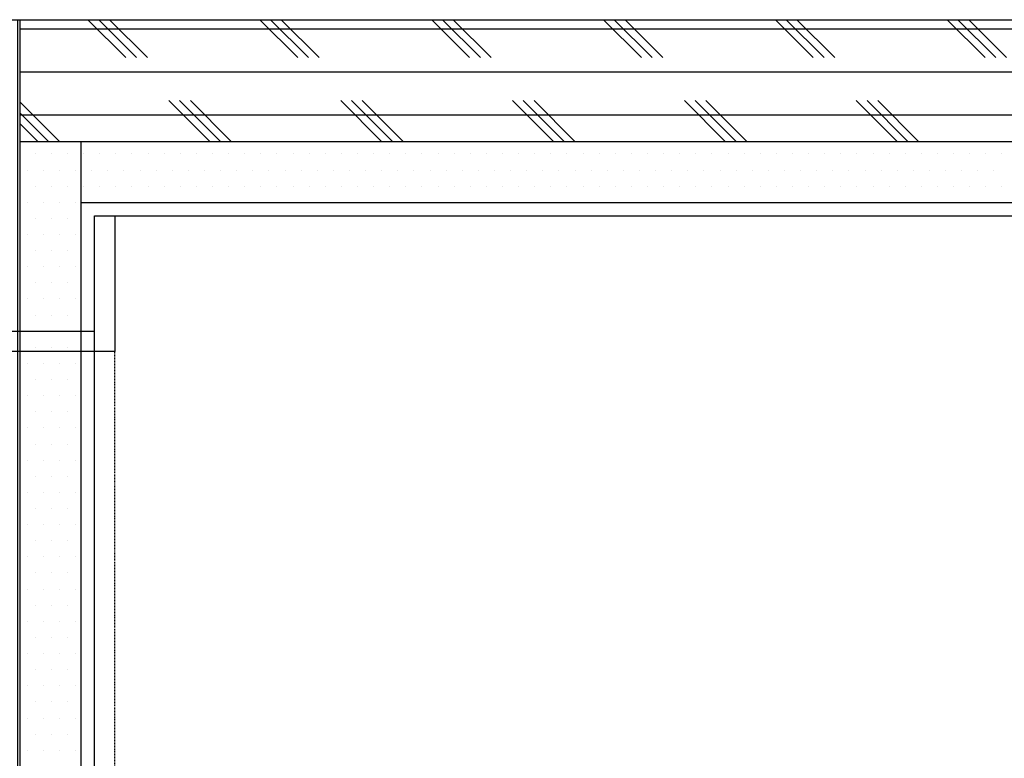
# Model space of a CAD drawing. Header units: millimetres. Extents: x -53 to 3023, y -53 to 2153.
# Tile 47 of 52: x 1852 to 1998, y 1728 to 1838. Entities that reach past the tile are written whole.
import ezdxf

# ---------------------------------------------------------------- set-up
doc = ezdxf.new("R2010")
doc.units = ezdxf.units.MM
doc.header["$LTSCALE"] = 5
doc.linetypes.add('DASH', pattern=[0.35, 0.25, -0.1])
for name, color, linetype in [('D-地面-尺寸', 4, 'Continuous'), ('Q-立面-填充', 251, 'Continuous'), ('Q-立面-完成面造型线', 6, 'Continuous'), ('Q-立面-次粗线', 31, 'Continuous')]:
    doc.layers.add(name, color=color, linetype=linetype)

# ---------------------------------------------------------------- blocks, each defined once
blk = doc.blocks.new('A$C1AD463CB')
at = {"layer": 'Q-立面-次粗线', "color": 251, "linetype": 'DASH', "ltscale": 0.1}
for p, q in [((-29.87200347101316, 3), (-29.87200347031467, 113)), ((2.999999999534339, 3), (3.000000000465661, 113))]:
    blk.add_line(p, q, dxfattribs=at)
at = {"layer": 'Q-立面-次粗线'}
for points in [[(-29.87200347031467, 113), (-29.87200347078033, 116), (0, 116), (0, 133), (3, 133), (3.000000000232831, 113), (-29.87200347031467, 113)], [(-29.87200347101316, 3), (-29.8720034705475, 0), (0, 0), (0, -17), (3, -17), (2.999999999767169, 3), (-29.87200347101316, 3)]]:
    blk.add_lwpolyline(points, dxfattribs=at)
at = {"layer": 'Q-立面-次粗线', "color": 251, "linetype": 'DASH', "ltscale": 0.1}
for points in [[(-43.34759860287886, 88.4357781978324, 0, 10, 0), (-21.59889238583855, 88.4357781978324, 0, 0, 0), (5.454313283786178, 88.4357781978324, 0, 0, 0)], [(-43.34759860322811, 58, 0, 10, 0), (-21.5988923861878, 58, 0, 0, 0), (5.454313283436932, 58, 0, 0, 0)], [(-43.34759860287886, 28.63238336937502, 0, 10, 0), (-21.59889238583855, 28.63238336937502, 0, 0, 0), (5.454313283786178, 28.63238336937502, 0, 0, 0)]]:
    blk.add_lwpolyline(points, format="xyseb", dxfattribs=at)
blk = doc.blocks.new('0')
at = {"layer": 'Q-立面-填充', "ltscale": 0.1999999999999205}
h = blk.add_hatch(dxfattribs=at)
h.set_pattern_fill('CORK', color=256, scale=2, angle=90, style=0)
h.set_pattern_definition([(90, (-535024.8248296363, 505362.418391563), (-1.269999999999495, 7.776507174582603e-17), []), (225, (-535024.1898296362, 505363.053391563), (2.540001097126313, -2.540001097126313), [1.796051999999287, -1.796051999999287]), (225, (-535024.1898296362, 505363.370891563), (2.540001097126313, -2.540001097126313), [1.796051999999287, -1.796051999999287]), (225, (-535024.1898296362, 505363.688391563), (2.540001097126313, -2.540001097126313), [1.796051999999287, -1.796051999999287])])
h.paths.add_polyline_path([(-535021.2248296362, 505406.018391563), (-535024.8248296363, 505406.018391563), (-535024.8248296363, 505362.418391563), (-535021.2248296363, 505362.418391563)])
h.paths.add_polyline_path([(-534981.2248296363, 505372.218391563), (-534984.8248296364, 505372.218391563), (-534984.8248296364, 505362.418391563), (-534981.2248296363, 505362.418391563)])
h = blk.add_hatch(dxfattribs=at)
h.set_pattern_fill('CORK', color=256, scale=2, style=0)
h.set_pattern_definition([(0, (-535021.2248296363, 505362.418391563), (0, 1.269999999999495), []), (135, (-535020.5898296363, 505361.783391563), (-2.540001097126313, -2.540001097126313), [1.796051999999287, -1.796051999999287]), (135, (-535020.2723296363, 505361.783391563), (-2.540001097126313, -2.540001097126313), [1.796051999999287, -1.796051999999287]), (135, (-535019.9548296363, 505361.783391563), (-2.540001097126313, -2.540001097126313), [1.796051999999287, -1.796051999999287])])
h.paths.add_polyline_path([(-534984.8248296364, 505366.018391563), (-535019.0248296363, 505366.018391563), (-535021.2248296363, 505366.018391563), (-535021.2248296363, 505362.418391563), (-534984.8248296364, 505362.418391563)])
h.paths.add_polyline_path([(-534929.0248296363, 505406.018391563), (-535021.2248296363, 505406.018391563), (-535021.2248296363, 505402.418391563), (-534929.0248296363, 505402.4183915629)])
h.paths.add_polyline_path([(-534929.0248296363, 505366.018391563), (-534936.8248296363, 505366.018391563), (-534936.8248296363, 505362.418391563), (-534929.0248296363, 505362.418391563)])
at = {"layer": 'Q-立面-完成面造型线', "ltscale": 0.1999999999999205}
for p, q in [((-535019.0248296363, 505366.018391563, 1.378868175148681), (-535019.0248296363, 505400.218391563, 1.378868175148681)), ((-535019.0248296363, 505400.218391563, 1.378868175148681), (-534939.0248296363, 505400.218391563, 1.378868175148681))]:
    blk.add_line(p, q, dxfattribs=at)
at = {"layer": 'Q-立面-次粗线', "ltscale": 0.1999999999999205}
for p, q in [((-535024.8248296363, 505406.018391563, 1.378868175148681), (-534929.0248296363, 505406.018391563, 1.378868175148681)), ((-535021.2248296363, 505362.418391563, 1.378868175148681), (-535021.2248296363, 505406.018391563, 1.378868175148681)), ((-535021.2248296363, 505402.418391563, 1.378868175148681), (-534929.0248296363, 505402.418391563, 1.378868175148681)), ((-535019.4248296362, 505366.018391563, 1.378868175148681), (-535019.4248296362, 505402.4183915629, 1.378868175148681)), ((-535020.7769150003, 505402.0521415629, 1.378868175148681), (-535020.7769150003, 505402.0521415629, 1.378868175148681)), ((-535020.3006650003, 505402.0521415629, 1.378868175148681), (-535020.3006650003, 505402.0521415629, 1.378868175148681)), ((-535019.8244150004, 505402.0521415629, 1.378868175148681), (-535019.8244150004, 505402.0521415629, 1.378868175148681)), ((-535019.3481650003, 505402.0521415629, 1.378868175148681), (-535019.3481650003, 505402.0521415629, 1.378868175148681)), ((-535018.8719150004, 505402.0521415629, 1.378868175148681), (-535018.8719150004, 505402.0521415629, 1.378868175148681)), ((-535018.3956650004, 505402.0521415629, 1.378868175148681), (-535018.3956650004, 505402.0521415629, 1.378868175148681)), ((-535017.9194150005, 505402.0521415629, 1.378868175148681), (-535017.9194150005, 505402.0521415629, 1.378868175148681)), ((-535017.4431650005, 505402.0521415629, 1.378868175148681), (-535017.4431650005, 505402.0521415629, 1.378868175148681)), ((-535016.9669150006, 505402.0521415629, 1.378868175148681), (-535016.9669150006, 505402.0521415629, 1.378868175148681)), ((-535016.4906650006, 505402.0521415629, 1.378868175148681), (-535016.4906650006, 505402.0521415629, 1.378868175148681)), ((-535016.0144150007, 505402.0521415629, 1.378868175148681), (-535016.0144150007, 505402.0521415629, 1.378868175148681)), ((-535015.5381650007, 505402.0521415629, 1.378868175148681), (-535015.5381650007, 505402.0521415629, 1.378868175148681)), ((-535015.0619150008, 505402.0521415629, 1.378868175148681), (-535015.0619150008, 505402.0521415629, 1.378868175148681)), ((-535014.5856650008, 505402.0521415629, 1.378868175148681), (-535014.5856650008, 505402.0521415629, 1.378868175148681)), ((-535014.1094150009, 505402.0521415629, 1.378868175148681), (-535014.1094150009, 505402.0521415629, 1.378868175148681)), ((-535013.6331650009, 505402.0521415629, 1.378868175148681), (-535013.6331650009, 505402.0521415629, 1.378868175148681)), ((-535013.156915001, 505402.0521415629, 1.378868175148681), (-535013.156915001, 505402.0521415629, 1.378868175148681)), ((-535012.680665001, 505402.0521415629, 1.378868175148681), (-535012.680665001, 505402.0521415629, 1.378868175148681)), ((-535012.2044150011, 505402.0521415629, 1.378868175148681), (-535012.2044150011, 505402.0521415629, 1.378868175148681)), ((-535011.7281650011, 505402.0521415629, 1.378868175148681), (-535011.7281650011, 505402.0521415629, 1.378868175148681)), ((-535011.2519150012, 505402.0521415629, 1.378868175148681), (-535011.2519150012, 505402.0521415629, 1.378868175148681)), ((-535010.7756650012, 505402.0521415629, 1.378868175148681), (-535010.7756650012, 505402.0521415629, 1.378868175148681)), ((-535010.2994150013, 505402.0521415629, 1.378868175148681), (-535010.2994150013, 505402.0521415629, 1.378868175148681)), ((-535009.8231650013, 505402.0521415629, 1.378868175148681), (-535009.8231650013, 505402.0521415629, 1.378868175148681)), ((-535009.3469150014, 505402.0521415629, 1.378868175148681), (-535009.3469150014, 505402.0521415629, 1.378868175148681)), ((-535008.8706650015, 505402.0521415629, 1.378868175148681), (-535008.8706650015, 505402.0521415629, 1.378868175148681)), ((-535008.3944150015, 505402.0521415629, 1.378868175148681), (-535008.3944150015, 505402.0521415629, 1.378868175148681)), ((-535007.9181650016, 505402.0521415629, 1.378868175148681), (-535007.9181650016, 505402.0521415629, 1.378868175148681)), ((-535007.4419150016, 505402.0521415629, 1.378868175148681), (-535007.4419150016, 505402.0521415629, 1.378868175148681)), ((-535006.9656650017, 505402.0521415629, 1.378868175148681), (-535006.9656650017, 505402.0521415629, 1.378868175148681)), ((-535006.4894150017, 505402.0521415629, 1.378868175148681), (-535006.4894150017, 505402.0521415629, 1.378868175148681)), ((-535006.0131650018, 505402.0521415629, 1.378868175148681), (-535006.0131650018, 505402.0521415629, 1.378868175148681)), ((-535005.5369150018, 505402.0521415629, 1.378868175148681), (-535005.5369150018, 505402.0521415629, 1.378868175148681)), ((-535005.0606650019, 505402.0521415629, 1.378868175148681), (-535005.0606650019, 505402.0521415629, 1.378868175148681)), ((-535004.5844150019, 505402.0521415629, 1.378868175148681), (-535004.5844150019, 505402.0521415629, 1.378868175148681)), ((-535004.108165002, 505402.0521415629, 1.378868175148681), (-535004.108165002, 505402.0521415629, 1.378868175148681)), ((-535003.631915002, 505402.0521415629, 1.378868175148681), (-535003.631915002, 505402.0521415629, 1.378868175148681)), ((-535003.1556650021, 505402.0521415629, 1.378868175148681), (-535003.1556650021, 505402.0521415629, 1.378868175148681)), ((-535002.6794150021, 505402.0521415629, 1.378868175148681), (-535002.6794150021, 505402.0521415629, 1.378868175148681)), ((-535002.2031650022, 505402.0521415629, 1.378868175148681), (-535002.2031650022, 505402.0521415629, 1.378868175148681)), ((-535001.7269150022, 505402.0521415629, 1.378868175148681), (-535001.7269150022, 505402.0521415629, 1.378868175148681)), ((-535001.2506650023, 505402.0521415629, 1.378868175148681), (-535001.2506650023, 505402.0521415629, 1.378868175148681)), ((-535000.7744150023, 505402.0521415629, 1.378868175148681), (-535000.7744150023, 505402.0521415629, 1.378868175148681)), ((-535000.2981650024, 505402.0521415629, 1.378868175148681), (-535000.2981650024, 505402.0521415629, 1.378868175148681)), ((-534999.8219150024, 505402.0521415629, 1.378868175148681), (-534999.8219150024, 505402.0521415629, 1.378868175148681)), ((-534999.3456650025, 505402.0521415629, 1.378868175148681), (-534999.3456650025, 505402.0521415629, 1.378868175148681)), ((-534998.8694150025, 505402.0521415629, 1.378868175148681), (-534998.8694150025, 505402.0521415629, 1.378868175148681)), ((-534998.3931650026, 505402.0521415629, 1.378868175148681), (-534998.3931650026, 505402.0521415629, 1.378868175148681)), ((-534997.9169150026, 505402.0521415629, 1.378868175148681), (-534997.9169150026, 505402.0521415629, 1.378868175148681)), ((-534997.4406650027, 505402.0521415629, 1.378868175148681), (-534997.4406650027, 505402.0521415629, 1.378868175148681)), ((-534996.9644150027, 505402.0521415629, 1.378868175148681), (-534996.9644150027, 505402.0521415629, 1.378868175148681)), ((-534996.4881650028, 505402.0521415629, 1.378868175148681), (-534996.4881650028, 505402.0521415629, 1.378868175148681)), ((-534996.0119150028, 505402.0521415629, 1.378868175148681), (-534996.0119150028, 505402.0521415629, 1.378868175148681)), ((-534995.5356650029, 505402.0521415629, 1.378868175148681), (-534995.5356650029, 505402.0521415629, 1.378868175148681)), ((-534995.0594150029, 505402.0521415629, 1.378868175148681), (-534995.0594150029, 505402.0521415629, 1.378868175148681)), ((-534994.583165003, 505402.0521415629, 1.378868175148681), (-534994.583165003, 505402.0521415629, 1.378868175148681)), ((-534994.106915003, 505402.0521415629, 1.378868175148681), (-534994.106915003, 505402.0521415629, 1.378868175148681)), ((-534993.6306650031, 505402.0521415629, 1.378868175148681), (-534993.6306650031, 505402.0521415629, 1.378868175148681)), ((-534993.1544150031, 505402.0521415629, 1.378868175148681), (-534993.1544150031, 505402.0521415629, 1.378868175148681)), ((-534992.6781650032, 505402.0521415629, 1.378868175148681), (-534992.6781650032, 505402.0521415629, 1.378868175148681)), ((-534992.2019150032, 505402.0521415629, 1.378868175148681), (-534992.2019150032, 505402.0521415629, 1.378868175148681)), ((-535021.0150400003, 505401.5758915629, 1.378868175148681), (-535021.0150400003, 505401.5758915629, 1.378868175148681)), ((-535020.5387900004, 505401.5758915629, 1.378868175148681), (-535020.5387900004, 505401.5758915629, 1.378868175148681)), ((-535020.0625400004, 505401.5758915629, 1.378868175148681), (-535020.0625400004, 505401.5758915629, 1.378868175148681)), ((-535019.5862900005, 505401.5758915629, 1.378868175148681), (-535019.5862900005, 505401.5758915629, 1.378868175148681)), ((-535019.1100400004, 505401.5758915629, 1.378868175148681), (-535019.1100400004, 505401.5758915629, 1.378868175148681)), ((-535018.6337900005, 505401.5758915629, 1.378868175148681), (-535018.6337900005, 505401.5758915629, 1.378868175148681)), ((-535018.1575400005, 505401.5758915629, 1.378868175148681), (-535018.1575400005, 505401.5758915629, 1.378868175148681)), ((-535017.6812900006, 505401.5758915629, 1.378868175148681), (-535017.6812900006, 505401.5758915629, 1.378868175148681)), ((-535017.2050400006, 505401.5758915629, 1.378868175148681), (-535017.2050400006, 505401.5758915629, 1.378868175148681)), ((-535016.7287900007, 505401.5758915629, 1.378868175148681), (-535016.7287900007, 505401.5758915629, 1.378868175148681)), ((-535016.2525400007, 505401.5758915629, 1.378868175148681), (-535016.2525400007, 505401.5758915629, 1.378868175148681)), ((-535015.7762900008, 505401.5758915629, 1.378868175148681), (-535015.7762900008, 505401.5758915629, 1.378868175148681)), ((-535015.3000400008, 505401.5758915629, 1.378868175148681), (-535015.3000400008, 505401.5758915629, 1.378868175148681)), ((-535014.8237900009, 505401.5758915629, 1.378868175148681), (-535014.8237900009, 505401.5758915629, 1.378868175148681)), ((-535014.3475400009, 505401.5758915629, 1.378868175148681), (-535014.3475400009, 505401.5758915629, 1.378868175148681)), ((-535013.871290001, 505401.5758915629, 1.378868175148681), (-535013.871290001, 505401.5758915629, 1.378868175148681)), ((-535013.395040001, 505401.5758915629, 1.378868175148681), (-535013.395040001, 505401.5758915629, 1.378868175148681)), ((-535012.9187900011, 505401.5758915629, 1.378868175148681), (-535012.9187900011, 505401.5758915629, 1.378868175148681)), ((-535012.4425400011, 505401.5758915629, 1.378868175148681), (-535012.4425400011, 505401.5758915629, 1.378868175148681)), ((-535011.9662900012, 505401.5758915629, 1.378868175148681), (-535011.9662900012, 505401.5758915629, 1.378868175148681)), ((-535011.4900400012, 505401.5758915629, 1.378868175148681), (-535011.4900400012, 505401.5758915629, 1.378868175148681)), ((-535011.0137900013, 505401.5758915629, 1.378868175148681), (-535011.0137900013, 505401.5758915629, 1.378868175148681)), ((-535010.5375400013, 505401.5758915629, 1.378868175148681), (-535010.5375400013, 505401.5758915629, 1.378868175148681)), ((-535010.0612900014, 505401.5758915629, 1.378868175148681), (-535010.0612900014, 505401.5758915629, 1.378868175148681)), ((-535009.5850400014, 505401.5758915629, 1.378868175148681), (-535009.5850400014, 505401.5758915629, 1.378868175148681)), ((-535009.1087900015, 505401.5758915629, 1.378868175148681), (-535009.1087900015, 505401.5758915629, 1.378868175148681)), ((-535008.6325400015, 505401.5758915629, 1.378868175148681), (-535008.6325400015, 505401.5758915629, 1.378868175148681)), ((-535008.1562900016, 505401.5758915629, 1.378868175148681), (-535008.1562900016, 505401.5758915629, 1.378868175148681)), ((-535007.6800400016, 505401.5758915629, 1.378868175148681), (-535007.6800400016, 505401.5758915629, 1.378868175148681)), ((-535007.2037900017, 505401.5758915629, 1.378868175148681), (-535007.2037900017, 505401.5758915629, 1.378868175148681)), ((-535006.7275400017, 505401.5758915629, 1.378868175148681), (-535006.7275400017, 505401.5758915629, 1.378868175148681)), ((-535006.2512900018, 505401.5758915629, 1.378868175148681), (-535006.2512900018, 505401.5758915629, 1.378868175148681)), ((-535005.7750400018, 505401.5758915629, 1.378868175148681), (-535005.7750400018, 505401.5758915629, 1.378868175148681)), ((-535005.2987900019, 505401.5758915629, 1.378868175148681), (-535005.2987900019, 505401.5758915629, 1.378868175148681)), ((-535004.822540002, 505401.5758915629, 1.378868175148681), (-535004.822540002, 505401.5758915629, 1.378868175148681)), ((-535004.346290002, 505401.5758915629, 1.378868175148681), (-535004.346290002, 505401.5758915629, 1.378868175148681)), ((-535003.870040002, 505401.5758915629, 1.378868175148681), (-535003.870040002, 505401.5758915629, 1.378868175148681)), ((-535003.3937900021, 505401.5758915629, 1.378868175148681), (-535003.3937900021, 505401.5758915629, 1.378868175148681)), ((-535002.9175400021, 505401.5758915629, 1.378868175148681), (-535002.9175400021, 505401.5758915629, 1.378868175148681)), ((-535002.4412900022, 505401.5758915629, 1.378868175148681), (-535002.4412900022, 505401.5758915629, 1.378868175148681)), ((-535001.9650400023, 505401.5758915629, 1.378868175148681), (-535001.9650400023, 505401.5758915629, 1.378868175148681)), ((-535001.4887900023, 505401.5758915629, 1.378868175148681), (-535001.4887900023, 505401.5758915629, 1.378868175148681)), ((-535001.0125400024, 505401.5758915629, 1.378868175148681), (-535001.0125400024, 505401.5758915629, 1.378868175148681)), ((-535000.5362900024, 505401.5758915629, 1.378868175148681), (-535000.5362900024, 505401.5758915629, 1.378868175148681)), ((-535000.0600400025, 505401.5758915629, 1.378868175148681), (-535000.0600400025, 505401.5758915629, 1.378868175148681)), ((-534999.5837900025, 505401.5758915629, 1.378868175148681), (-534999.5837900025, 505401.5758915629, 1.378868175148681)), ((-534999.1075400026, 505401.5758915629, 1.378868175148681), (-534999.1075400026, 505401.5758915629, 1.378868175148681)), ((-534998.6312900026, 505401.5758915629, 1.378868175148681), (-534998.6312900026, 505401.5758915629, 1.378868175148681)), ((-534998.1550400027, 505401.5758915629, 1.378868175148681), (-534998.1550400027, 505401.5758915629, 1.378868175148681)), ((-534997.6787900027, 505401.5758915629, 1.378868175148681), (-534997.6787900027, 505401.5758915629, 1.378868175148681)), ((-534997.2025400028, 505401.5758915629, 1.378868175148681), (-534997.2025400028, 505401.5758915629, 1.378868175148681)), ((-534996.7262900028, 505401.5758915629, 1.378868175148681), (-534996.7262900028, 505401.5758915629, 1.378868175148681)), ((-534996.2500400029, 505401.5758915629, 1.378868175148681), (-534996.2500400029, 505401.5758915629, 1.378868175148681)), ((-534995.7737900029, 505401.5758915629, 1.378868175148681), (-534995.7737900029, 505401.5758915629, 1.378868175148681)), ((-534995.297540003, 505401.5758915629, 1.378868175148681), (-534995.297540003, 505401.5758915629, 1.378868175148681)), ((-534994.821290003, 505401.5758915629, 1.378868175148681), (-534994.821290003, 505401.5758915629, 1.378868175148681)), ((-534994.3450400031, 505401.5758915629, 1.378868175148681), (-534994.3450400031, 505401.5758915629, 1.378868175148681)), ((-534993.8687900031, 505401.5758915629, 1.378868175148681), (-534993.8687900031, 505401.5758915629, 1.378868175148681)), ((-534993.3925400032, 505401.5758915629, 1.378868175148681), (-534993.3925400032, 505401.5758915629, 1.378868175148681)), ((-534992.9162900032, 505401.5758915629, 1.378868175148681), (-534992.9162900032, 505401.5758915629, 1.378868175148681)), ((-534992.4400400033, 505401.5758915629, 1.378868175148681), (-534992.4400400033, 505401.5758915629, 1.378868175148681)), ((-535020.7769150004, 505401.099641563, 1.378868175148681), (-535020.7769150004, 505401.099641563, 1.378868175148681)), ((-535020.3006650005, 505401.099641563, 1.378868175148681), (-535020.3006650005, 505401.099641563, 1.378868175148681)), ((-535019.8244150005, 505401.099641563, 1.378868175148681), (-535019.8244150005, 505401.099641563, 1.378868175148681)), ((-535019.3481650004, 505401.099641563, 1.378868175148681), (-535019.3481650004, 505401.099641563, 1.378868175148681)), ((-535018.8719150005, 505401.099641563, 1.378868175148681), (-535018.8719150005, 505401.099641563, 1.378868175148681)), ((-535018.3956650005, 505401.099641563, 1.378868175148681), (-535018.3956650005, 505401.099641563, 1.378868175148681)), ((-535017.9194150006, 505401.099641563, 1.378868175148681), (-535017.9194150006, 505401.099641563, 1.378868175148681)), ((-535017.4431650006, 505401.099641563, 1.378868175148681), (-535017.4431650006, 505401.099641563, 1.378868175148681)), ((-535016.9669150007, 505401.099641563, 1.378868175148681), (-535016.9669150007, 505401.099641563, 1.378868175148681)), ((-535016.4906650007, 505401.099641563, 1.378868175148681), (-535016.4906650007, 505401.099641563, 1.378868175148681)), ((-535016.0144150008, 505401.099641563, 1.378868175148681), (-535016.0144150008, 505401.099641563, 1.378868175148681)), ((-535015.5381650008, 505401.099641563, 1.378868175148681), (-535015.5381650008, 505401.099641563, 1.378868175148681)), ((-535015.0619150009, 505401.099641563, 1.378868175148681), (-535015.0619150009, 505401.099641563, 1.378868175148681)), ((-535014.585665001, 505401.099641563, 1.378868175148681), (-535014.585665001, 505401.099641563, 1.378868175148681)), ((-535014.109415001, 505401.099641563, 1.378868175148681), (-535014.109415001, 505401.099641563, 1.378868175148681)), ((-535013.633165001, 505401.099641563, 1.378868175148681), (-535013.633165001, 505401.099641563, 1.378868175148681)), ((-535013.1569150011, 505401.099641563, 1.378868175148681), (-535013.1569150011, 505401.099641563, 1.378868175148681)), ((-535012.6806650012, 505401.099641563, 1.378868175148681), (-535012.6806650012, 505401.099641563, 1.378868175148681)), ((-535012.2044150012, 505401.099641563, 1.378868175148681), (-535012.2044150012, 505401.099641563, 1.378868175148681)), ((-535011.7281650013, 505401.099641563, 1.378868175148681), (-535011.7281650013, 505401.099641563, 1.378868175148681)), ((-535011.2519150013, 505401.099641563, 1.378868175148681), (-535011.2519150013, 505401.099641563, 1.378868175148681)), ((-535010.7756650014, 505401.099641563, 1.378868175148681), (-535010.7756650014, 505401.099641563, 1.378868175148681)), ((-535010.2994150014, 505401.099641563, 1.378868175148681), (-535010.2994150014, 505401.099641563, 1.378868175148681)), ((-535009.8231650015, 505401.099641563, 1.378868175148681), (-535009.8231650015, 505401.099641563, 1.378868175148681)), ((-535009.3469150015, 505401.099641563, 1.378868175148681), (-535009.3469150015, 505401.099641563, 1.378868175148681)), ((-535008.8706650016, 505401.099641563, 1.378868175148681), (-535008.8706650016, 505401.099641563, 1.378868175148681)), ((-535008.3944150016, 505401.099641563, 1.378868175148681), (-535008.3944150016, 505401.099641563, 1.378868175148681)), ((-535007.9181650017, 505401.099641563, 1.378868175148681), (-535007.9181650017, 505401.099641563, 1.378868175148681)), ((-535007.4419150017, 505401.099641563, 1.378868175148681), (-535007.4419150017, 505401.099641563, 1.378868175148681)), ((-535006.9656650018, 505401.099641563, 1.378868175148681), (-535006.9656650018, 505401.099641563, 1.378868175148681)), ((-535006.4894150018, 505401.099641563, 1.378868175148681), (-535006.4894150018, 505401.099641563, 1.378868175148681)), ((-535006.0131650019, 505401.099641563, 1.378868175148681), (-535006.0131650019, 505401.099641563, 1.378868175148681)), ((-535005.5369150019, 505401.099641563, 1.378868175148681), (-535005.5369150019, 505401.099641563, 1.378868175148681)), ((-535005.060665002, 505401.099641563, 1.378868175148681), (-535005.060665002, 505401.099641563, 1.378868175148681)), ((-535004.584415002, 505401.099641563, 1.378868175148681), (-535004.584415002, 505401.099641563, 1.378868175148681)), ((-535004.1081650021, 505401.099641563, 1.378868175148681), (-535004.1081650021, 505401.099641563, 1.378868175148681)), ((-535003.6319150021, 505401.099641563, 1.378868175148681), (-535003.6319150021, 505401.099641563, 1.378868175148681)), ((-535003.1556650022, 505401.099641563, 1.378868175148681), (-535003.1556650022, 505401.099641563, 1.378868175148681)), ((-535002.6794150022, 505401.099641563, 1.378868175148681), (-535002.6794150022, 505401.099641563, 1.378868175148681)), ((-535002.2031650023, 505401.099641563, 1.378868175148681), (-535002.2031650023, 505401.099641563, 1.378868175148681)), ((-535001.7269150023, 505401.099641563, 1.378868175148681), (-535001.7269150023, 505401.099641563, 1.378868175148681)), ((-535001.2506650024, 505401.099641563, 1.378868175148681), (-535001.2506650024, 505401.099641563, 1.378868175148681)), ((-535000.7744150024, 505401.099641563, 1.378868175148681), (-535000.7744150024, 505401.099641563, 1.378868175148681)), ((-535000.2981650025, 505401.099641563, 1.378868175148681), (-535000.2981650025, 505401.099641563, 1.378868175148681)), ((-534999.8219150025, 505401.099641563, 1.378868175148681), (-534999.8219150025, 505401.099641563, 1.378868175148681)), ((-534999.3456650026, 505401.099641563, 1.378868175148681), (-534999.3456650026, 505401.099641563, 1.378868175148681)), ((-534998.8694150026, 505401.099641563, 1.378868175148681), (-534998.8694150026, 505401.099641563, 1.378868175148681)), ((-534998.3931650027, 505401.099641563, 1.378868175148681), (-534998.3931650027, 505401.099641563, 1.378868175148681)), ((-534997.9169150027, 505401.099641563, 1.378868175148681), (-534997.9169150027, 505401.099641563, 1.378868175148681)), ((-534997.4406650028, 505401.099641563, 1.378868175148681), (-534997.4406650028, 505401.099641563, 1.378868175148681)), ((-534996.9644150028, 505401.099641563, 1.378868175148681), (-534996.9644150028, 505401.099641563, 1.378868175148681)), ((-534996.4881650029, 505401.099641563, 1.378868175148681), (-534996.4881650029, 505401.099641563, 1.378868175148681)), ((-534996.011915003, 505401.099641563, 1.378868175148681), (-534996.011915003, 505401.099641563, 1.378868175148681)), ((-534995.535665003, 505401.099641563, 1.378868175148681), (-534995.535665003, 505401.099641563, 1.378868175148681)), ((-534995.059415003, 505401.099641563, 1.378868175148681), (-534995.059415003, 505401.099641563, 1.378868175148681)), ((-534994.5831650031, 505401.099641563, 1.378868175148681), (-534994.5831650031, 505401.099641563, 1.378868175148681)), ((-534994.1069150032, 505401.099641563, 1.378868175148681), (-534994.1069150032, 505401.099641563, 1.378868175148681)), ((-534993.6306650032, 505401.099641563, 1.378868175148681), (-534993.6306650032, 505401.099641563, 1.378868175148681)), ((-534993.1544150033, 505401.099641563, 1.378868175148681), (-534993.1544150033, 505401.099641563, 1.378868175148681)), ((-534992.6781650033, 505401.099641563, 1.378868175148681), (-534992.6781650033, 505401.099641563, 1.378868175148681)), ((-534992.2019150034, 505401.099641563, 1.378868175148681), (-534992.2019150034, 505401.099641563, 1.378868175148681)), ((-535021.0150400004, 505400.623391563, 1.378868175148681), (-535021.0150400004, 505400.623391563, 1.378868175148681)), ((-535020.5387900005, 505400.623391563, 1.378868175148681), (-535020.5387900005, 505400.623391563, 1.378868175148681)), ((-535020.0625400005, 505400.623391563, 1.378868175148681), (-535020.0625400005, 505400.623391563, 1.378868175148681)), ((-535019.5862900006, 505400.623391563, 1.378868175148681), (-535019.5862900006, 505400.623391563, 1.378868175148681)), ((-535019.4248296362, 505400.618391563, 1.378868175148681), (-534936.8248296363, 505400.618391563, 1.378868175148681)), ((-535019.1100400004, 505400.623391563, 1.378868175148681), (-535019.1100400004, 505400.623391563, 1.378868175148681)), ((-535018.6337900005, 505400.623391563, 1.378868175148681), (-535018.6337900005, 505400.623391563, 1.378868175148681)), ((-535018.1575400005, 505400.623391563, 1.378868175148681), (-535018.1575400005, 505400.623391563, 1.378868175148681)), ((-535017.6812900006, 505400.623391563, 1.378868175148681), (-535017.6812900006, 505400.623391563, 1.378868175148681)), ((-535017.2050400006, 505400.623391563, 1.378868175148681), (-535017.2050400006, 505400.623391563, 1.378868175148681)), ((-535016.7287900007, 505400.623391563, 1.378868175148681), (-535016.7287900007, 505400.623391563, 1.378868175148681)), ((-535016.2525400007, 505400.623391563, 1.378868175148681), (-535016.2525400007, 505400.623391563, 1.378868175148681)), ((-535015.7762900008, 505400.623391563, 1.378868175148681), (-535015.7762900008, 505400.623391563, 1.378868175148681)), ((-535015.3000400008, 505400.623391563, 1.378868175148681), (-535015.3000400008, 505400.623391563, 1.378868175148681)), ((-535014.8237900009, 505400.623391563, 1.378868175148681), (-535014.8237900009, 505400.623391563, 1.378868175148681)), ((-535014.3475400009, 505400.623391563, 1.378868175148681), (-535014.3475400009, 505400.623391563, 1.378868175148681)), ((-535013.871290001, 505400.623391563, 1.378868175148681), (-535013.871290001, 505400.623391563, 1.378868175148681)), ((-535013.395040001, 505400.623391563, 1.378868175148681), (-535013.395040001, 505400.623391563, 1.378868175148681)), ((-535012.9187900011, 505400.623391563, 1.378868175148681), (-535012.9187900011, 505400.623391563, 1.378868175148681)), ((-535012.4425400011, 505400.623391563, 1.378868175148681), (-535012.4425400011, 505400.623391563, 1.378868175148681)), ((-535011.9662900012, 505400.623391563, 1.378868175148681), (-535011.9662900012, 505400.623391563, 1.378868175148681)), ((-535011.4900400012, 505400.623391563, 1.378868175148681), (-535011.4900400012, 505400.623391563, 1.378868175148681)), ((-535011.0137900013, 505400.623391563, 1.378868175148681), (-535011.0137900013, 505400.623391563, 1.378868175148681)), ((-535010.5375400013, 505400.623391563, 1.378868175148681), (-535010.5375400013, 505400.623391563, 1.378868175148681)), ((-535010.0612900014, 505400.623391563, 1.378868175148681), (-535010.0612900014, 505400.623391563, 1.378868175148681)), ((-535009.5850400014, 505400.623391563, 1.378868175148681), (-535009.5850400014, 505400.623391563, 1.378868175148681)), ((-535009.1087900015, 505400.623391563, 1.378868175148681), (-535009.1087900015, 505400.623391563, 1.378868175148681)), ((-535008.6325400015, 505400.623391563, 1.378868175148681), (-535008.6325400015, 505400.623391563, 1.378868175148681)), ((-535008.1562900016, 505400.623391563, 1.378868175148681), (-535008.1562900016, 505400.623391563, 1.378868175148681)), ((-535007.6800400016, 505400.623391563, 1.378868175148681), (-535007.6800400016, 505400.623391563, 1.378868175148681)), ((-535007.2037900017, 505400.623391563, 1.378868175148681), (-535007.2037900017, 505400.623391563, 1.378868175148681)), ((-535006.7275400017, 505400.623391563, 1.378868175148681), (-535006.7275400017, 505400.623391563, 1.378868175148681)), ((-535006.2512900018, 505400.623391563, 1.378868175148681), (-535006.2512900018, 505400.623391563, 1.378868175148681)), ((-535005.7750400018, 505400.623391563, 1.378868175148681), (-535005.7750400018, 505400.623391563, 1.378868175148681)), ((-535005.2987900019, 505400.623391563, 1.378868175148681), (-535005.2987900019, 505400.623391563, 1.378868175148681)), ((-535004.822540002, 505400.623391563, 1.378868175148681), (-535004.822540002, 505400.623391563, 1.378868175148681)), ((-535004.346290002, 505400.623391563, 1.378868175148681), (-535004.346290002, 505400.623391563, 1.378868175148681)), ((-535003.870040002, 505400.623391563, 1.378868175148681), (-535003.870040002, 505400.623391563, 1.378868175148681)), ((-535003.3937900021, 505400.623391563, 1.378868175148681), (-535003.3937900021, 505400.623391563, 1.378868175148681)), ((-535002.9175400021, 505400.623391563, 1.378868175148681), (-535002.9175400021, 505400.623391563, 1.378868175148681)), ((-535002.4412900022, 505400.623391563, 1.378868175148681), (-535002.4412900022, 505400.623391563, 1.378868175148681)), ((-535001.9650400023, 505400.623391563, 1.378868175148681), (-535001.9650400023, 505400.623391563, 1.378868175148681)), ((-535001.4887900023, 505400.623391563, 1.378868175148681), (-535001.4887900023, 505400.623391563, 1.378868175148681)), ((-535001.0125400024, 505400.623391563, 1.378868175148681), (-535001.0125400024, 505400.623391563, 1.378868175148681)), ((-535000.5362900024, 505400.623391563, 1.378868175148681), (-535000.5362900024, 505400.623391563, 1.378868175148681)), ((-535000.0600400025, 505400.623391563, 1.378868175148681), (-535000.0600400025, 505400.623391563, 1.378868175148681)), ((-534999.5837900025, 505400.623391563, 1.378868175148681), (-534999.5837900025, 505400.623391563, 1.378868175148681)), ((-534999.1075400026, 505400.623391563, 1.378868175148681), (-534999.1075400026, 505400.623391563, 1.378868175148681)), ((-534998.6312900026, 505400.623391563, 1.378868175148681), (-534998.6312900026, 505400.623391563, 1.378868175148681)), ((-534998.1550400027, 505400.623391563, 1.378868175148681), (-534998.1550400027, 505400.623391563, 1.378868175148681)), ((-534997.6787900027, 505400.623391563, 1.378868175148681), (-534997.6787900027, 505400.623391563, 1.378868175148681)), ((-534997.2025400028, 505400.623391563, 1.378868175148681), (-534997.2025400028, 505400.623391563, 1.378868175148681)), ((-534996.7262900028, 505400.623391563, 1.378868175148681), (-534996.7262900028, 505400.623391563, 1.378868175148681)), ((-534996.2500400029, 505400.623391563, 1.378868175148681), (-534996.2500400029, 505400.623391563, 1.378868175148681)), ((-534995.7737900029, 505400.623391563, 1.378868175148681), (-534995.7737900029, 505400.623391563, 1.378868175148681)), ((-534995.297540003, 505400.623391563, 1.378868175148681), (-534995.297540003, 505400.623391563, 1.378868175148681)), ((-534994.821290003, 505400.623391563, 1.378868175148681), (-534994.821290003, 505400.623391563, 1.378868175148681)), ((-534994.3450400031, 505400.623391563, 1.378868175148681), (-534994.3450400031, 505400.623391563, 1.378868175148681)), ((-534993.8687900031, 505400.623391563, 1.378868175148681), (-534993.8687900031, 505400.623391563, 1.378868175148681)), ((-534993.3925400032, 505400.623391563, 1.378868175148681), (-534993.3925400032, 505400.623391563, 1.378868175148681)), ((-534992.9162900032, 505400.623391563, 1.378868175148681), (-534992.9162900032, 505400.623391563, 1.378868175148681)), ((-534992.4400400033, 505400.623391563, 1.378868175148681), (-534992.4400400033, 505400.623391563, 1.378868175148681)), ((-535020.7769150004, 505400.1471415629, 1.378868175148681), (-535020.7769150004, 505400.1471415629, 1.378868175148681)), ((-535020.3006650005, 505400.1471415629, 1.378868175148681), (-535020.3006650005, 505400.1471415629, 1.378868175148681)), ((-535019.8244150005, 505400.1471415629, 1.378868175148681), (-535019.8244150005, 505400.1471415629, 1.378868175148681)), ((-535021.0150400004, 505399.6708915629, 1.378868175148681), (-535021.0150400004, 505399.6708915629, 1.378868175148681)), ((-535020.5387900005, 505399.6708915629, 1.378868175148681), (-535020.5387900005, 505399.6708915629, 1.378868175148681)), ((-535020.0625400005, 505399.6708915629, 1.378868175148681), (-535020.0625400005, 505399.6708915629, 1.378868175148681)), ((-535019.5862900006, 505399.6708915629, 1.378868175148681), (-535019.5862900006, 505399.6708915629, 1.378868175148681)), ((-535020.7769150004, 505399.1946415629, 1.378868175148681), (-535020.7769150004, 505399.1946415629, 1.378868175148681)), ((-535020.3006650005, 505399.1946415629, 1.378868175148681), (-535020.3006650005, 505399.1946415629, 1.378868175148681)), ((-535019.8244150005, 505399.1946415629, 1.378868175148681), (-535019.8244150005, 505399.1946415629, 1.378868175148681)), ((-535021.0150400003, 505398.7183915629, 1.378868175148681), (-535021.0150400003, 505398.7183915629, 1.378868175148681)), ((-535020.5387900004, 505398.7183915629, 1.378868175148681), (-535020.5387900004, 505398.7183915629, 1.378868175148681)), ((-535020.0625400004, 505398.7183915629, 1.378868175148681), (-535020.0625400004, 505398.7183915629, 1.378868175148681)), ((-535019.5862900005, 505398.7183915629, 1.378868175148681), (-535019.5862900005, 505398.7183915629, 1.378868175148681)), ((-535020.7769150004, 505398.2421415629, 1.378868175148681), (-535020.7769150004, 505398.2421415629, 1.378868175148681)), ((-535020.3006650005, 505398.2421415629, 1.378868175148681), (-535020.3006650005, 505398.2421415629, 1.378868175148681)), ((-535019.8244150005, 505398.2421415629, 1.378868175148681), (-535019.8244150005, 505398.2421415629, 1.378868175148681)), ((-535021.0150400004, 505397.7658915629, 1.378868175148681), (-535021.0150400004, 505397.7658915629, 1.378868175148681)), ((-535020.5387900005, 505397.7658915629, 1.378868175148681), (-535020.5387900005, 505397.7658915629, 1.378868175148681)), ((-535020.0625400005, 505397.7658915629, 1.378868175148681), (-535020.0625400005, 505397.7658915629, 1.378868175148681)), ((-535019.5862900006, 505397.7658915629, 1.378868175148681), (-535019.5862900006, 505397.7658915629, 1.378868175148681)), ((-535020.7769150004, 505397.289641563, 1.378868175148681), (-535020.7769150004, 505397.289641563, 1.378868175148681)), ((-535020.3006650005, 505397.289641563, 1.378868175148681), (-535020.3006650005, 505397.289641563, 1.378868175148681)), ((-535019.8244150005, 505397.289641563, 1.378868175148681), (-535019.8244150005, 505397.289641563, 1.378868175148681)), ((-535021.0150400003, 505396.813391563, 1.378868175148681), (-535021.0150400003, 505396.813391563, 1.378868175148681)), ((-535020.5387900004, 505396.813391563, 1.378868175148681), (-535020.5387900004, 505396.813391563, 1.378868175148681)), ((-535020.0625400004, 505396.813391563, 1.378868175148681), (-535020.0625400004, 505396.813391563, 1.378868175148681)), ((-535019.5862900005, 505396.813391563, 1.378868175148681), (-535019.5862900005, 505396.813391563, 1.378868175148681)), ((-535020.7769150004, 505396.337141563, 1.378868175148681), (-535020.7769150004, 505396.337141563, 1.378868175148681)), ((-535020.3006650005, 505396.337141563, 1.378868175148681), (-535020.3006650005, 505396.337141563, 1.378868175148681)), ((-535019.8244150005, 505396.337141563, 1.378868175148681), (-535019.8244150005, 505396.337141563, 1.378868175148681)), ((-535021.0150400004, 505395.8608915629, 1.378868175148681), (-535021.0150400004, 505395.8608915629, 1.378868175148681)), ((-535020.5387900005, 505395.8608915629, 1.378868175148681), (-535020.5387900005, 505395.8608915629, 1.378868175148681)), ((-535020.0625400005, 505395.8608915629, 1.378868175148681), (-535020.0625400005, 505395.8608915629, 1.378868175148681)), ((-535019.5862900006, 505395.8608915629, 1.378868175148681), (-535019.5862900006, 505395.8608915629, 1.378868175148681)), ((-535020.7769150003, 505395.3846415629, 1.378868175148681), (-535020.7769150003, 505395.3846415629, 1.378868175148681)), ((-535020.3006650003, 505395.3846415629, 1.378868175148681), (-535020.3006650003, 505395.3846415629, 1.378868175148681)), ((-535019.8244150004, 505395.3846415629, 1.378868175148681), (-535019.8244150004, 505395.3846415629, 1.378868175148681)), ((-535021.0150400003, 505394.9083915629, 1.378868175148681), (-535021.0150400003, 505394.9083915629, 1.378868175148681)), ((-535020.5387900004, 505394.9083915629, 1.378868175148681), (-535020.5387900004, 505394.9083915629, 1.378868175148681)), ((-535020.0625400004, 505394.9083915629, 1.378868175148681), (-535020.0625400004, 505394.9083915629, 1.378868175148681)), ((-535019.5862900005, 505394.9083915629, 1.378868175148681), (-535019.5862900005, 505394.9083915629, 1.378868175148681)), ((-535020.7769150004, 505394.4321415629, 1.378868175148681), (-535020.7769150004, 505394.4321415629, 1.378868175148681)), ((-535020.3006650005, 505394.4321415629, 1.378868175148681), (-535020.3006650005, 505394.4321415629, 1.378868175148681)), ((-535019.8244150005, 505394.4321415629, 1.378868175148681), (-535019.8244150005, 505394.4321415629, 1.378868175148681)), ((-535021.0150400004, 505393.9558915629, 1.378868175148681), (-535021.0150400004, 505393.9558915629, 1.378868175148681)), ((-535020.5387900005, 505393.9558915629, 1.378868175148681), (-535020.5387900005, 505393.9558915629, 1.378868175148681)), ((-535020.0625400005, 505393.9558915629, 1.378868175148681), (-535020.0625400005, 505393.9558915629, 1.378868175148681)), ((-535019.5862900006, 505393.9558915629, 1.378868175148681), (-535019.5862900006, 505393.9558915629, 1.378868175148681)), ((-535020.7769150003, 505393.4796415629, 1.378868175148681), (-535020.7769150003, 505393.4796415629, 1.378868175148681)), ((-535020.3006650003, 505393.4796415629, 1.378868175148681), (-535020.3006650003, 505393.4796415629, 1.378868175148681)), ((-535019.8244150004, 505393.4796415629, 1.378868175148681), (-535019.8244150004, 505393.4796415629, 1.378868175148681)), ((-535021.0150400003, 505393.003391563, 1.378868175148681), (-535021.0150400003, 505393.003391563, 1.378868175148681)), ((-535020.5387900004, 505393.003391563, 1.378868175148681), (-535020.5387900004, 505393.003391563, 1.378868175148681)), ((-535020.0625400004, 505393.003391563, 1.378868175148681), (-535020.0625400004, 505393.003391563, 1.378868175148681)), ((-535019.5862900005, 505393.003391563, 1.378868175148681), (-535019.5862900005, 505393.003391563, 1.378868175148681)), ((-535020.7769150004, 505392.527141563, 1.378868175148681), (-535020.7769150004, 505392.527141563, 1.378868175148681)), ((-535020.3006650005, 505392.527141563, 1.378868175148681), (-535020.3006650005, 505392.527141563, 1.378868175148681)), ((-535019.8244150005, 505392.527141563, 1.378868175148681), (-535019.8244150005, 505392.527141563, 1.378868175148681)), ((-535021.0150400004, 505392.0508915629, 1.378868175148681), (-535021.0150400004, 505392.0508915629, 1.378868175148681)), ((-535020.5387900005, 505392.0508915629, 1.378868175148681), (-535020.5387900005, 505392.0508915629, 1.378868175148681)), ((-535020.0625400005, 505392.0508915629, 1.378868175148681), (-535020.0625400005, 505392.0508915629, 1.378868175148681)), ((-535019.5862900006, 505392.0508915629, 1.378868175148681), (-535019.5862900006, 505392.0508915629, 1.378868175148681)), ((-535020.7769150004, 505391.5746415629, 1.378868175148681), (-535020.7769150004, 505391.5746415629, 1.378868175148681)), ((-535020.3006650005, 505391.5746415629, 1.378868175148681), (-535020.3006650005, 505391.5746415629, 1.378868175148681)), ((-535019.8244150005, 505391.5746415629, 1.378868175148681), (-535019.8244150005, 505391.5746415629, 1.378868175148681)), ((-535021.0150400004, 505391.0983915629, 1.378868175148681), (-535021.0150400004, 505391.0983915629, 1.378868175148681)), ((-535020.5387900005, 505391.0983915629, 1.378868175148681), (-535020.5387900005, 505391.0983915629, 1.378868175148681)), ((-535020.0625400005, 505391.0983915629, 1.378868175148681), (-535020.0625400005, 505391.0983915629, 1.378868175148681)), ((-535019.5862900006, 505391.0983915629, 1.378868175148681), (-535019.5862900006, 505391.0983915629, 1.378868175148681)), ((-535020.7769150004, 505390.6221415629, 1.378868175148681), (-535020.7769150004, 505390.6221415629, 1.378868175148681)), ((-535020.3006650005, 505390.6221415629, 1.378868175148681), (-535020.3006650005, 505390.6221415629, 1.378868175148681)), ((-535019.8244150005, 505390.6221415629, 1.378868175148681), (-535019.8244150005, 505390.6221415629, 1.378868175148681)), ((-535021.0150400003, 505390.1458915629, 1.378868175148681), (-535021.0150400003, 505390.1458915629, 1.378868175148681)), ((-535020.5387900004, 505390.1458915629, 1.378868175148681), (-535020.5387900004, 505390.1458915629, 1.378868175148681)), ((-535020.0625400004, 505390.1458915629, 1.378868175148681), (-535020.0625400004, 505390.1458915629, 1.378868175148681)), ((-535019.5862900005, 505390.1458915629, 1.378868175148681), (-535019.5862900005, 505390.1458915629, 1.378868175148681)), ((-535020.7769150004, 505389.6696415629, 1.378868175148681), (-535020.7769150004, 505389.6696415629, 1.378868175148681)), ((-535020.3006650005, 505389.6696415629, 1.378868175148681), (-535020.3006650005, 505389.6696415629, 1.378868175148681)), ((-535019.8244150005, 505389.6696415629, 1.378868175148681), (-535019.8244150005, 505389.6696415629, 1.378868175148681)), ((-535021.0150400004, 505389.193391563, 1.378868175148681), (-535021.0150400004, 505389.193391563, 1.378868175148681)), ((-535020.5387900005, 505389.193391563, 1.378868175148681), (-535020.5387900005, 505389.193391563, 1.378868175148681)), ((-535020.0625400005, 505389.193391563, 1.378868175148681), (-535020.0625400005, 505389.193391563, 1.378868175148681)), ((-535019.5862900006, 505389.193391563, 1.378868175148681), (-535019.5862900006, 505389.193391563, 1.378868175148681)), ((-535020.7769150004, 505388.717141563, 1.378868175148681), (-535020.7769150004, 505388.717141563, 1.378868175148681)), ((-535020.3006650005, 505388.717141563, 1.378868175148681), (-535020.3006650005, 505388.717141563, 1.378868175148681)), ((-535019.8244150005, 505388.717141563, 1.378868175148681), (-535019.8244150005, 505388.717141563, 1.378868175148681)), ((-535021.0150400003, 505388.2408915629, 1.378868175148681), (-535021.0150400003, 505388.2408915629, 1.378868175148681)), ((-535020.5387900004, 505388.2408915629, 1.378868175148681), (-535020.5387900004, 505388.2408915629, 1.378868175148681)), ((-535020.0625400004, 505388.2408915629, 1.378868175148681), (-535020.0625400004, 505388.2408915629, 1.378868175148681)), ((-535019.5862900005, 505388.2408915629, 1.378868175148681), (-535019.5862900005, 505388.2408915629, 1.378868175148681)), ((-535020.7769150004, 505387.7646415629, 1.378868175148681), (-535020.7769150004, 505387.7646415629, 1.378868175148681)), ((-535020.3006650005, 505387.7646415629, 1.378868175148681), (-535020.3006650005, 505387.7646415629, 1.378868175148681)), ((-535019.8244150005, 505387.7646415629, 1.378868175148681), (-535019.8244150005, 505387.7646415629, 1.378868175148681)), ((-535021.0150400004, 505387.2883915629, 1.378868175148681), (-535021.0150400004, 505387.2883915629, 1.378868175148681)), ((-535020.5387900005, 505387.2883915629, 1.378868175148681), (-535020.5387900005, 505387.2883915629, 1.378868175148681)), ((-535020.0625400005, 505387.2883915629, 1.378868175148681), (-535020.0625400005, 505387.2883915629, 1.378868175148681)), ((-535019.5862900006, 505387.2883915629, 1.378868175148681), (-535019.5862900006, 505387.2883915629, 1.378868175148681)), ((-535020.7769150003, 505386.8121415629, 1.378868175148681), (-535020.7769150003, 505386.8121415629, 1.378868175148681)), ((-535020.3006650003, 505386.8121415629, 1.378868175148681), (-535020.3006650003, 505386.8121415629, 1.378868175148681)), ((-535019.8244150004, 505386.8121415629, 1.378868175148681), (-535019.8244150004, 505386.8121415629, 1.378868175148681)), ((-535021.0150400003, 505386.3358915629, 1.378868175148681), (-535021.0150400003, 505386.3358915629, 1.378868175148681)), ((-535020.5387900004, 505386.3358915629, 1.378868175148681), (-535020.5387900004, 505386.3358915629, 1.378868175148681)), ((-535020.0625400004, 505386.3358915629, 1.378868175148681), (-535020.0625400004, 505386.3358915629, 1.378868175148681)), ((-535019.5862900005, 505386.3358915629, 1.378868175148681), (-535019.5862900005, 505386.3358915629, 1.378868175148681)), ((-535020.7769150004, 505385.8596415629, 1.378868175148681), (-535020.7769150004, 505385.8596415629, 1.378868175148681)), ((-535020.3006650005, 505385.8596415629, 1.378868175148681), (-535020.3006650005, 505385.8596415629, 1.378868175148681)), ((-535019.8244150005, 505385.8596415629, 1.378868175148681), (-535019.8244150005, 505385.8596415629, 1.378868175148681)), ((-535021.0150400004, 505385.383391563, 1.378868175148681), (-535021.0150400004, 505385.383391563, 1.378868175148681)), ((-535020.5387900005, 505385.383391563, 1.378868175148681), (-535020.5387900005, 505385.383391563, 1.378868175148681)), ((-535020.0625400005, 505385.383391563, 1.378868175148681), (-535020.0625400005, 505385.383391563, 1.378868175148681)), ((-535019.5862900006, 505385.383391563, 1.378868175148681), (-535019.5862900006, 505385.383391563, 1.378868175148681)), ((-535020.7769150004, 505384.907141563, 1.378868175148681), (-535020.7769150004, 505384.907141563, 1.378868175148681)), ((-535020.3006650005, 505384.907141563, 1.378868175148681), (-535020.3006650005, 505384.907141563, 1.378868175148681)), ((-535019.8244150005, 505384.907141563, 1.378868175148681), (-535019.8244150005, 505384.907141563, 1.378868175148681)), ((-535021.0150400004, 505384.430891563, 1.378868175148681), (-535021.0150400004, 505384.430891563, 1.378868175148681)), ((-535020.5387900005, 505384.430891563, 1.378868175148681), (-535020.5387900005, 505384.430891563, 1.378868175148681)), ((-535020.0625400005, 505384.430891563, 1.378868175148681), (-535020.0625400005, 505384.430891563, 1.378868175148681)), ((-535019.5862900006, 505384.430891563, 1.378868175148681), (-535019.5862900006, 505384.430891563, 1.378868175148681))]:
    blk.add_line(p, q, dxfattribs=at)
at = {"layer": 'D-地面-尺寸', "ltscale": 0.1999999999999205, "xscale": 0.1999999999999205, "yscale": 0.1999999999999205, "zscale": 0.1999999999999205}
blk.add_blockref('A$C1AD463CB', (-535019.0248296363, 505373.618391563, 1.378868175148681), dxfattribs=at)

msp = doc.modelspace()

# ---------------------------------------------------------------- block references
at = {"xscale": 5, "yscale": 5, "zscale": 5}
msp.add_blockref('0', (2676958.211271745, -2525192.548285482), dxfattribs=at)

doc.saveas('drawing.dxf')
